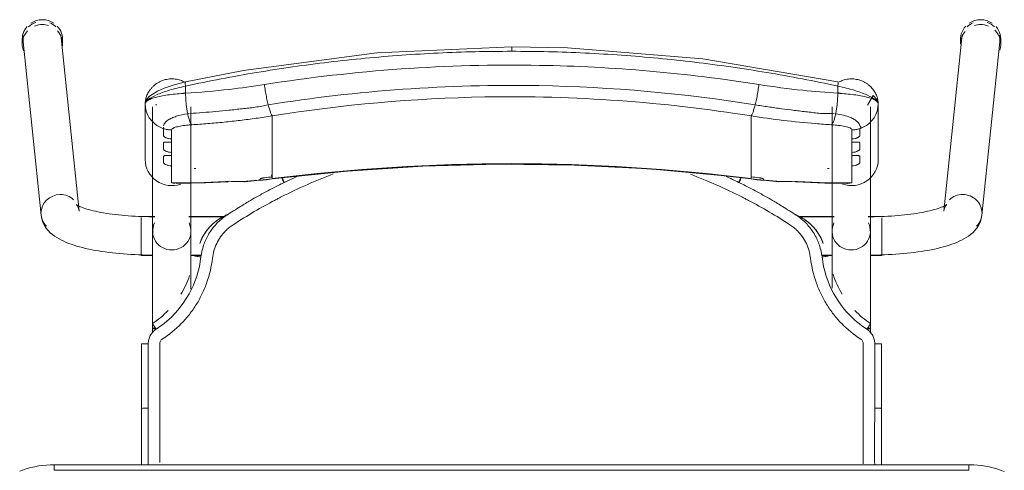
# Model space of a CAD drawing. Header units: metres. Extents: x 3 to 42.2, y -72.9 to -48.7.
# Tile 97 of 189: x 36.784 to 37.316, y -57.584 to -57.341. Entities that reach past the tile are written whole.
import ezdxf

# ---------------------------------------------------------------- set-up
doc = ezdxf.new("R2010")
doc.units = ezdxf.units.M
doc.layers.add('I-FURN', color=7, linetype='Continuous', lineweight=18)

# ---------------------------------------------------------------- blocks, each defined once
blk = doc.blocks.new('ConjuntoParaAlunoTamanho6 - CJA06_ConjuntoParaAlunoTamanho6-V30-1PAV')
at = {"layer": 'I-FURN', "color": 253, "true_color": 0xaaaaaa}
for p, q in [((-0.2643, 0.29456), (-0.2643, 0.29197)), ((-0.2638, 0.29312), (-0.25413, 0.19969)), ((-0.23354, 0.20182), (-0.24321, 0.29526)), ((-0.24254, 0.29197), (-0.24254, 0.29456)), ((0.24321, 0.29526), (0.23354, 0.20182)), ((0.24254, 0.29456), (0.24254, 0.29197)), ((0.25413, 0.19969), (0.2638, 0.29312)), ((0.2643, 0.29197), (0.2643, 0.29456)), ((-0.1979, 0.25969), (-0.1979, 0.22964)), ((-0.19734, 0.2558), (-0.19665, 0.25395)), ((-0.19385, 0.25812), (-0.19385, 0.19097)), ((-0.19207, 0.25896), (-0.19202, 0.25906)), ((-0.19202, 0.25906), (-0.19192, 0.25949)), ((-0.17315, 0.19097), (-0.17315, 0.25812)), ((0.17315, 0.25812), (0.17315, 0.19097)), ((0.19385, 0.19097), (0.19385, 0.25812)), ((0.19685, 0.25395), (0.19754, 0.2558)), ((0.1981, 0.22964), (0.1981, 0.25969)), ((-0.19665, 0.25395), (-0.1957, 0.25221)), ((-0.1957, 0.25221), (-0.19451, 0.25062)), ((-0.17493, 0.25435), (-0.17437, 0.25441)), ((-0.12923, 0.2438), (-0.12923, 0.25317)), ((0.12943, 0.2438), (0.12943, 0.25317)), ((0.17457, 0.25441), (0.17513, 0.25435)), ((0.19471, 0.25062), (0.1959, 0.25221)), ((0.1959, 0.25221), (0.19685, 0.25395)), ((-0.18366, 0.24073), (-0.18366, 0.23904)), ((-0.12923, 0.24214), (-0.12923, 0.2438)), ((-0.12923, 0.24214), (-0.12923, 0.23653)), ((0.12943, 0.24214), (0.12943, 0.2438)), ((0.12943, 0.24214), (0.12943, 0.23653)), ((0.18386, 0.23904), (0.18386, 0.24073)), ((-0.12923, 0.23653), (-0.12923, 0.23486)), ((-0.12923, 0.23486), (-0.12923, 0.22925)), ((0.12943, 0.23653), (0.12943, 0.23486)), ((0.12943, 0.23486), (0.12943, 0.22925)), ((-0.18366, 0.23345), (-0.18366, 0.23176)), ((-0.12923, 0.22925), (-0.12923, 0.22759)), ((0.12943, 0.22759), (0.12943, 0.22925)), ((0.18386, 0.23176), (0.18386, 0.23345)), ((-0.18366, 0.22617), (-0.18366, 0.21701)), ((-0.12923, 0.22759), (-0.12923, 0.22197)), ((0.12943, 0.22759), (0.12943, 0.22197)), ((0.18386, 0.21701), (0.18386, 0.22617)), ((-0.14414, 0.21757), (-0.12926, 0.21915)), ((-0.12923, 0.22197), (-0.12923, 0.22031)), ((-0.11598, 0.22048), (-0.1227, 0.21732)), ((0.12943, 0.22031), (0.12943, 0.22197)), ((0.12946, 0.21915), (0.14434, 0.21757)), ((-0.18366, 0.21701), (-0.1818, 0.21679)), ((0.17944, 0.21689), (0.18173, 0.21678)), ((-0.19271, 0.19894), (-0.2, 0.19894)), ((-0.2, 0.19844), (-0.2, 0.19411)), ((-0.19271, 0.19879), (-0.19385, 0.19879)), ((-0.19385, 0.19879), (-0.19385, 0.19845)), ((-0.19385, 0.19845), (-0.19385, 0.19764)), ((-0.15474, 0.19894), (-0.17429, 0.19894)), ((-0.15494, 0.19879), (-0.17429, 0.19879)), ((0.17429, 0.19894), (0.15474, 0.19894)), ((0.17429, 0.19879), (0.15494, 0.19879)), ((0.2, 0.19894), (0.19271, 0.19894)), ((0.19385, 0.19879), (0.19271, 0.19879)), ((0.19385, 0.19845), (0.19385, 0.19879)), ((0.19385, 0.19764), (0.19385, 0.19845)), ((0.2, 0.1938), (0.2, 0.19814)), ((-0.2, 0.19393), (-0.2, 0.18575)), ((-0.19385, 0.19367), (-0.19385, 0.19196)), ((0.19385, 0.19196), (0.19385, 0.19367)), ((0.2, 0.18573), (0.2, 0.19364)), ((-0.19385, 0.18688), (-0.19385, 0.18582)), ((0.19385, 0.18582), (0.19385, 0.18688)), ((-0.2, 0.18573), (-0.2, 0.17922)), ((-0.19385, 0.18371), (-0.19385, 0.18582)), ((0.19385, 0.18371), (0.19385, 0.18582)), ((0.2, 0.17794), (0.2, 0.1856)), ((-0.2, 0.17916), (-0.2, 0.17794)), ((-0.2, 0.17794), (-0.19377, 0.17794)), ((-0.19385, 0.17809), (-0.19385, 0.17951)), ((-0.17323, 0.17794), (-0.1676, 0.17794)), ((-0.17268, 0.17809), (-0.16757, 0.17809)), ((0.16757, 0.17809), (0.17268, 0.17809)), ((0.1676, 0.17794), (0.17323, 0.17794)), ((0.19377, 0.17794), (0.2, 0.17794)), ((0.19385, 0.17809), (0.19385, 0.17951)), ((-0.19385, 0.13857), (-0.19385, 0.13643)), ((0.19385, 0.13604), (0.19385, 0.13857)), ((-0.19983, 0.13021), (-0.19982, 0.0953)), ((0.19983, 0.13021), (0.19982, 0.0953)), ((-0.19982, 0.06488), (-0.19982, 0.0953)), ((-0.19982, 0.0953), (-0.19982, 0.09529)), ((-0.19623, 0.09556), (-0.19738, 0.09554)), ((0.19982, 0.06497), (0.19982, 0.0953)), ((0.247, 0.06497), (-0.247, 0.06497)), ((-0.247, 0.06497), (-0.247, 0.06197)), ((0.247, 0.06497), (-0.247, 0.06497)), ((0.247, 0.06497), (0.247, 0.06197))]:
    blk.add_line(p, q, dxfattribs=at)
at = {"layer": 'I-FURN', "color": 253, "true_color": 0xaaaaaa, "flags": 128}
for points in [[(0.0001, 0.2904), (-0.07267, 0.28721), (-0.14486, 0.2777), (-0.17603, 0.27161)], [(0.17623, 0.27161), (0.10331, 0.28398), (0.03018, 0.28985), (0.0001, 0.2904)], [(-0.17603, 0.27161), (-0.18218, 0.26997), (-0.18761, 0.26812), (-0.19131, 0.26652), (-0.19557, 0.2639), (-0.19708, 0.26226), (-0.19765, 0.26113), (-0.1979, 0.25971)], [(-0.17607, 0.26928), (-0.17607, 0.26831), (-0.17607, 0.26734), (-0.17607, 0.26637), (-0.17607, 0.2654)], [(0.17627, 0.2654), (0.17627, 0.26637), (0.17627, 0.26734), (0.17627, 0.26831), (0.17627, 0.26928)], [(0.1981, 0.25971), (0.19792, 0.26092), (0.19739, 0.26208), (0.1954, 0.2642), (0.19227, 0.25896)], [(-0.1979, 0.24468), (-0.1979, 0.2522), (-0.1979, 0.25971)], [(-0.1979, 0.25969), (-0.19776, 0.25773), (-0.19734, 0.2558)], [(-0.1979, 0.25969), (-0.1979, 0.25218), (-0.1979, 0.24467), (-0.1979, 0.23715), (-0.1979, 0.22964)], [(0.19754, 0.2558), (0.19796, 0.25773), (0.1981, 0.25969)], [(0.1981, 0.25971), (0.1981, 0.2522), (0.1981, 0.24468)], [(0.1981, 0.22964), (0.1981, 0.23715), (0.1981, 0.24467), (0.1981, 0.25218), (0.1981, 0.25969)], [(-0.19451, 0.25062), (-0.19311, 0.2492), (-0.19152, 0.24799)], [(0.19172, 0.24799), (0.19331, 0.2492), (0.19471, 0.25062)], [(-0.19152, 0.24799), (-0.18977, 0.24701), (-0.1879, 0.24628)], [(-0.1879, 0.24243), (-0.1879, 0.24339), (-0.1879, 0.24435), (-0.1879, 0.24532), (-0.1879, 0.24628)], [(-0.18366, 0.24561), (-0.18366, 0.24439), (-0.18366, 0.24317), (-0.18366, 0.24195), (-0.18366, 0.24073)], [(0.18386, 0.24073), (0.18386, 0.24195), (0.18386, 0.24317), (0.18386, 0.24439), (0.18386, 0.24561)], [(0.1881, 0.24628), (0.18997, 0.24701), (0.19172, 0.24799)], [(0.1881, 0.24628), (0.1881, 0.24532), (0.1881, 0.24435), (0.1881, 0.24339), (0.1881, 0.24243)], [(-0.1879, 0.23515), (-0.1879, 0.23603), (-0.1879, 0.23692), (-0.1879, 0.2378), (-0.1879, 0.23868)], [(-0.18366, 0.23904), (-0.18366, 0.23764), (-0.18366, 0.23624), (-0.18366, 0.23485), (-0.18366, 0.23345)], [(0.18386, 0.23345), (0.18386, 0.23485), (0.18386, 0.23624), (0.18386, 0.23764), (0.18386, 0.23904)], [(0.1881, 0.23868), (0.1881, 0.2378), (0.1881, 0.23692), (0.1881, 0.23603), (0.1881, 0.23515)], [(-0.1879, 0.22787), (-0.1879, 0.22876), (-0.1879, 0.22964), (-0.1879, 0.23052), (-0.1879, 0.23141)], [(-0.18366, 0.23176), (-0.18366, 0.23036), (-0.18366, 0.22897), (-0.18366, 0.22757), (-0.18366, 0.22617)], [(0.18386, 0.22617), (0.18386, 0.22757), (0.18386, 0.22897), (0.18386, 0.23036), (0.18386, 0.23176)], [(0.1881, 0.23141), (0.1881, 0.23052), (0.1881, 0.22964), (0.1881, 0.22876), (0.1881, 0.22787)], [(-0.12926, 0.21915), (-0.08865, 0.22342), (-0.0479, 0.2261), (-0.00707, 0.22717), (0.03376, 0.22666), (0.07455, 0.22454), (0.11521, 0.22083), (0.12946, 0.21915)], [(-0.1359, 0.2187), (-0.1359, 0.21878), (-0.1359, 0.21886), (-0.1359, 0.21893), (-0.1359, 0.21901)], [(-0.12923, 0.22031), (-0.12923, 0.22007), (-0.12923, 0.21984), (-0.12923, 0.21961), (-0.12923, 0.21937)], [(0.12943, 0.21937), (0.12943, 0.21961), (0.12943, 0.21984), (0.12943, 0.22007), (0.12943, 0.22031)], [(0.1361, 0.21901), (0.1361, 0.21893), (0.1361, 0.21886), (0.1361, 0.21878), (0.1361, 0.2187)], [(-0.18111, 0.21677), (-0.16533, 0.21701), (-0.15331, 0.21761)], [(0.15351, 0.21761), (0.16928, 0.2169), (0.18131, 0.21677)], [(0.18173, 0.21678), (0.18279, 0.21686), (0.18386, 0.21701)], [(-0.23354, 0.20182), (-0.23373, 0.20287), (-0.23403, 0.20376), (-0.23437, 0.20445), (-0.23469, 0.20492), (-0.23492, 0.20521), (-0.23505, 0.20534), (-0.23507, 0.20536)], [(-0.23507, 0.20536), (-0.23501, 0.20531), (-0.23482, 0.20518), (-0.23451, 0.20499), (-0.23408, 0.20476), (-0.23355, 0.20449), (-0.23291, 0.2042), (-0.23217, 0.20389), (-0.23133, 0.20358), (-0.23041, 0.20326), (-0.22941, 0.20294), (-0.22832, 0.20262), (-0.22717, 0.2023), (-0.22594, 0.20199), (-0.22464, 0.20169), (-0.22328, 0.2014), (-0.22186, 0.20112), (-0.22039, 0.20086), (-0.21886, 0.2006), (-0.21729, 0.20036), (-0.21567, 0.20014), (-0.214, 0.19993), (-0.2123, 0.19973), (-0.21057, 0.19956), (-0.2088, 0.1994), (-0.207, 0.19926), (-0.20518, 0.19913), (-0.20334, 0.19903), (-0.20148, 0.19894), (-0.19961, 0.19888), (-0.19772, 0.19883), (-0.19583, 0.1988), (-0.19394, 0.19879), (-0.19385, 0.19879)], [(0.23507, 0.20536), (0.23501, 0.20531), (0.23482, 0.20518), (0.23451, 0.20499), (0.23408, 0.20476), (0.23355, 0.20449), (0.23291, 0.2042), (0.23217, 0.20389), (0.23133, 0.20358), (0.23041, 0.20326), (0.22941, 0.20294), (0.22832, 0.20262), (0.22717, 0.2023), (0.22594, 0.20199), (0.22464, 0.20169), (0.22328, 0.2014), (0.22186, 0.20112), (0.22039, 0.20086), (0.21886, 0.2006), (0.21729, 0.20036), (0.21567, 0.20014), (0.214, 0.19993), (0.2123, 0.19973), (0.21057, 0.19956), (0.2088, 0.1994), (0.207, 0.19926), (0.20518, 0.19913), (0.20334, 0.19903), (0.20148, 0.19894), (0.19961, 0.19888), (0.19772, 0.19883), (0.19583, 0.1988), (0.19394, 0.19879), (0.19385, 0.19879)], [(0.23354, 0.20182), (0.23373, 0.20287), (0.23403, 0.20376), (0.23437, 0.20445), (0.23469, 0.20492), (0.23492, 0.20521), (0.23505, 0.20534), (0.23507, 0.20536)], [(-0.25413, 0.19969), (-0.25375, 0.19762), (-0.25311, 0.19572), (-0.25226, 0.19403), (-0.25129, 0.19256), (-0.25023, 0.19128), (-0.24913, 0.19017), (-0.24799, 0.18919), (-0.24683, 0.18832), (-0.24563, 0.18753), (-0.24441, 0.18681), (-0.24316, 0.18615), (-0.24188, 0.18553), (-0.24055, 0.18496), (-0.23919, 0.18441), (-0.23778, 0.1839), (-0.23633, 0.18341), (-0.23483, 0.18295), (-0.2333, 0.18251), (-0.23171, 0.1821), (-0.23008, 0.1817), (-0.22841, 0.18133), (-0.2267, 0.18098), (-0.22495, 0.18064), (-0.22315, 0.18033), (-0.22132, 0.18004), (-0.21946, 0.17976), (-0.21756, 0.17951), (-0.21562, 0.17928), (-0.21366, 0.17906), (-0.21168, 0.17887), (-0.20967, 0.1787), (-0.20763, 0.17855), (-0.20558, 0.17842), (-0.20352, 0.17831), (-0.20144, 0.17823), (-0.19935, 0.17816), (-0.19725, 0.17811), (-0.19515, 0.17809), (-0.19385, 0.17809)], [(0.25413, 0.19969), (0.25375, 0.19762), (0.25311, 0.19572), (0.25226, 0.19403), (0.25129, 0.19256), (0.25023, 0.19128), (0.24913, 0.19017), (0.24799, 0.18919), (0.24683, 0.18832), (0.24563, 0.18753), (0.24441, 0.18681), (0.24316, 0.18615), (0.24188, 0.18553), (0.24055, 0.18496), (0.23919, 0.18441), (0.23778, 0.1839), (0.23633, 0.18341), (0.23483, 0.18295), (0.2333, 0.18251), (0.23171, 0.1821), (0.23008, 0.1817), (0.22841, 0.18133), (0.2267, 0.18098), (0.22495, 0.18064), (0.22315, 0.18033), (0.22132, 0.18004), (0.21946, 0.17976), (0.21756, 0.17951), (0.21562, 0.17928), (0.21366, 0.17906), (0.21168, 0.17887), (0.20967, 0.1787), (0.20763, 0.17855), (0.20558, 0.17842), (0.20352, 0.17831), (0.20144, 0.17823), (0.19935, 0.17816), (0.19725, 0.17811), (0.19515, 0.17809), (0.19385, 0.17809)], [(-0.19385, 0.13857), (-0.19385, 0.14057), (-0.19385, 0.14257), (-0.19385, 0.14457), (-0.19385, 0.14656), (-0.19385, 0.14855), (-0.19385, 0.15053), (-0.19385, 0.15249), (-0.19385, 0.15444), (-0.19385, 0.15637), (-0.19385, 0.15827), (-0.19385, 0.16015), (-0.19385, 0.162), (-0.19385, 0.16382), (-0.19385, 0.1656), (-0.19385, 0.16735), (-0.19385, 0.16905), (-0.19385, 0.17071), (-0.19385, 0.17233), (-0.19385, 0.1739), (-0.19385, 0.17541), (-0.19385, 0.17687), (-0.19385, 0.17828), (-0.19385, 0.17963), (-0.19385, 0.18092), (-0.19385, 0.18215), (-0.19385, 0.18331), (-0.19385, 0.18441), (-0.19385, 0.18544), (-0.19385, 0.1864), (-0.19385, 0.18729), (-0.19385, 0.1881), (-0.19385, 0.18885), (-0.19385, 0.18951), (-0.19385, 0.19011), (-0.19385, 0.19062), (-0.19385, 0.19097)], [(-0.17315, 0.19097), (-0.17315, 0.19051), (-0.17315, 0.18998), (-0.17315, 0.18937), (-0.17315, 0.18869), (-0.17315, 0.18793), (-0.17315, 0.1871), (-0.17315, 0.18619), (-0.17315, 0.18522), (-0.17315, 0.18417), (-0.17315, 0.18306), (-0.17315, 0.18188), (-0.17315, 0.18064), (-0.17315, 0.17934), (-0.17315, 0.17798), (-0.17315, 0.17656), (-0.17315, 0.17508), (-0.17315, 0.17355), (-0.17315, 0.17198), (-0.17315, 0.17035), (-0.17315, 0.16868), (-0.17315, 0.16696), (-0.17315, 0.16521), (-0.17315, 0.16342), (-0.17315, 0.16159), (-0.17315, 0.15974)], [(0.17315, 0.16015), (0.17315, 0.162), (0.17315, 0.16382), (0.17315, 0.1656), (0.17315, 0.16735), (0.17315, 0.16905), (0.17315, 0.17071), (0.17315, 0.17233), (0.17315, 0.1739), (0.17315, 0.17541), (0.17315, 0.17687), (0.17315, 0.17828), (0.17315, 0.17963), (0.17315, 0.18092), (0.17315, 0.18215), (0.17315, 0.18331), (0.17315, 0.18441), (0.17315, 0.18544), (0.17315, 0.1864), (0.17315, 0.18729), (0.17315, 0.1881), (0.17315, 0.18885), (0.17315, 0.18951), (0.17315, 0.19011), (0.17315, 0.19062), (0.17315, 0.19097)], [(0.19385, 0.19097), (0.19385, 0.19051), (0.19385, 0.18998), (0.19385, 0.18937), (0.19385, 0.18869), (0.19385, 0.18793), (0.19385, 0.1871), (0.19385, 0.18619), (0.19385, 0.18522), (0.19385, 0.18417), (0.19385, 0.18306), (0.19385, 0.18188), (0.19385, 0.18064), (0.19385, 0.17934), (0.19385, 0.17798), (0.19385, 0.17656), (0.19385, 0.17508), (0.19385, 0.17355), (0.19385, 0.17198), (0.19385, 0.17035), (0.19385, 0.16868), (0.19385, 0.16696), (0.19385, 0.16521), (0.19385, 0.16342), (0.19385, 0.16159), (0.19385, 0.15974), (0.19385, 0.15785), (0.19385, 0.15594), (0.19385, 0.15401), (0.19385, 0.15206), (0.19385, 0.15009), (0.19385, 0.14811), (0.19385, 0.14612), (0.19385, 0.14413), (0.19385, 0.14213), (0.19385, 0.14013), (0.19385, 0.13857)], [(-0.16841, 0.18438), (-0.16841, 0.18437), (-0.16841, 0.18435), (-0.16841, 0.18434), (-0.16841, 0.18432)], [(0.16841, 0.18432), (0.16841, 0.18434), (0.16841, 0.18435), (0.16841, 0.18437), (0.16841, 0.18438)], [(-0.16774, 0.17706), (-0.16861, 0.17188), (-0.16997, 0.16679), (-0.17181, 0.16185), (-0.17415, 0.15713), (-0.17693, 0.15265), (-0.18013, 0.14846), (-0.18374, 0.14461), (-0.18771, 0.14113), (-0.19199, 0.13805)], [(-0.19623, 0.13025), (-0.19623, 0.12331), (-0.19623, 0.11637), (-0.19623, 0.10942), (-0.19623, 0.10249), (-0.19623, 0.09556)], [(0.19623, 0.13025), (0.19623, 0.12639), (0.19623, 0.12254), (0.19623, 0.11868), (0.19623, 0.11483), (0.19623, 0.11097), (0.19623, 0.10712), (0.19623, 0.10327), (0.19623, 0.09941), (0.19623, 0.09556)], [(-0.19738, 0.09554), (-0.19841, 0.0955), (-0.1992, 0.09544), (-0.19969, 0.09537), (-0.19982, 0.0953)], [(-0.247, 0.06497), (-0.24912, 0.06492), (-0.25124, 0.0648), (-0.25334, 0.06459), (-0.25544, 0.06429), (-0.25753, 0.06391), (-0.2596, 0.06345), (-0.26165, 0.0629), (-0.26367, 0.06228), (-0.26567, 0.06157)], [(0.2662, 0.06136), (0.26421, 0.06209), (0.2622, 0.06274), (0.26015, 0.06331), (0.25809, 0.06379), (0.25601, 0.0642), (0.25391, 0.06451), (0.25181, 0.06475), (0.24969, 0.0649), (0.24757, 0.06496), (0.247, 0.06497)], [(0.247, 0.06197), (0.1235, 0.06197), (0, 0.06197), (-0.1235, 0.06197), (-0.247, 0.06197)], [(-0.247, 0.06197), (-0.1235, 0.06197), (0, 0.06197), (0.1235, 0.06197), (0.247, 0.06197)]]:
    blk.add_lwpolyline(points, dxfattribs=at)
at = {"layer": 'I-FURN', "color": 253, "true_color": 0xaaaaaa}
for centre, major_axis, ratio, start_param, end_param in [((-0.25351, 0.29419), (0.01029, 0.00107), 0.967158, 1.815725, 2.256389), ((-0.25342, 0.29456), (0.01088, 0), 0.965926, 1.570796, 2.185058), ((-0.25342, 0.29456), (0.01088, 0), 0.965926, 0.959427, 1.570796), ((-0.25351, 0.29419), (0.01029, 0.00107), 0.967158, 0.685592, 1.060105), ((0.25351, 0.29419), (-0.01029, 0.00107), 0.967158, 5.223081, 5.597593), ((0.25342, 0.29456), (0.01088, 0), 0.965926, 1.570796, 2.182166), ((0.25342, 0.29456), (-0.01088, 0), 0.965926, 4.098128, 4.712389), ((0.25351, 0.29419), (-0.01029, 0.00107), 0.967158, 4.026797, 4.46746), ((-0.25342, 0.29197), (0.01088, 0), 0.965926, 2.404268, 3.496453), ((-0.25342, 0.29456), (0.01088, 0), 0.965926, 2.438822, 3.243525), ((-0.25342, 0.29197), (0.01088, 0), 0.965926, 1.570796, 1.965237), ((-0.25342, 0.29197), (0.01088, 0), 0.965926, 1.257624, 1.559899), ((-0.25342, 0.29456), (0.01088, 0), 0.965926, 6.170166, 7.020457), ((-0.25342, 0.29197), (0.01088, 0), 0.965926, 6.182855, 7.015454), ((0.25342, 0.29456), (0.01088, 0), 0.965926, 2.404321, 3.312013), ((0.25342, 0.29197), (0.01088, 0), 0.965926, 2.446266, 3.141593), ((0.25342, 0.29197), (0.01088, 0), 0.965926, 1.581694, 1.883969), ((0.25342, 0.29197), (0.01088, 0), 0.965926, 1.176355, 1.570796), ((0.25342, 0.29197), (0.01088, 0), 0.965926, 5.959867, 7.062609), ((0.25342, 0.29456), (0.01088, 0), 0.965926, 6.052088, 6.985956), ((-0.25351, 0.29419), (0.01029, 0.00107), 0.967158, 2.780211, 3.141593), ((-0.25351, 0.29419), (0.01029, 0.00107), 0.967158, 6.18338, 6.464028), ((0.25351, 0.29419), (-0.01029, 0.00107), 0.967158, 6.102343, 6.382991), ((0.25351, 0.29419), (-0.01029, 0.00107), 0.967158, 3.141593, 3.502975), ((-0.1835, 0.22964), (-0.0144, 0), 0.978148, 0, 1.909658), ((0.0001, -0.77159), (1.0211, 0), 0.978148, 1.443771, 1.697822), ((0.0001, -0.77117), (1.0209, 0), 0.978148, 1.443771, 1.697822), ((0.1837, 0.22964), (0.0144, 0), 0.978148, 4.362105, 6.283185), ((-0.17927, 0.60128), (0.385, 0), 0.978148, 4.732926, 4.735013), ((0.17947, 0.60128), (0.385, 0), 0.978148, 4.689765, 4.691852), ((-0.17927, 0.60263), (0.395, 0), 0.978148, 4.801491, 4.822541), ((-0.17927, 0.60356), (0.395, 0), 0.978148, 4.828782, 4.839414), ((-0.17927, 0.60221), (0.3948, 0), 0.978148, 4.828842, 4.839414), ((-0.1305, 0.22908), (-0.00124, 0.00992), 0.026339, 2.463316, 2.789234), ((0.17947, 0.60356), (0.395, 0), 0.978148, 4.585364, 4.595996), ((0.17947, 0.60221), (0.3948, 0), 0.978148, 4.585364, 4.595936), ((0.17947, 0.60263), (0.395, 0), 0.978148, 4.602237, 4.623287), ((-0.17927, 0.60336), (0.395, 0), 0.978148, 4.701279, 4.780293), ((-0.14501, 0.22754), (-0.00087, 0.00996), 0.018501, 2.957526, 3.350225), ((0.14521, 0.22754), (0.00087, 0.00996), 0.018501, 2.93296, 3.325659), ((0.17947, 0.60336), (0.395, 0), 0.978148, 4.644485, 4.723499), ((-0.24383, 0.20075), (0.01029, 0.00107), 0.967158, 1.470991, 3.041787), ((-0.24383, 0.20075), (0.01029, 0.00107), 0.967158, 0.685592, 1.470991), ((0.24383, 0.20075), (-0.01029, 0.00107), 0.967158, 4.812195, 5.597593), ((0.24383, 0.20075), (-0.01029, 0.00107), 0.967158, 3.241398, 4.812195), ((-0.24383, 0.20075), (0.01029, 0.00107), 0.967158, 3.041787, 3.827185), ((0.24383, 0.20075), (-0.01029, 0.00107), 0.967158, 2.456, 3.241398), ((-0.1835, 0.19097), (0.01035, 0), 0.978148, 2.686587, 4.712389), ((-0.1835, 0.19097), (0.01035, 0), 0.978148, 4.712389, 6.738191), ((0.1835, 0.19097), (0.01035, 0), 0.978148, 2.686587, 4.712389), ((0.1835, 0.19097), (0.01035, 0), 0.978148, 4.712389, 6.738191), ((-0.1835, 0.13857), (0.01035, 0), 0.069756, 2.648425, 3.665191), ((0.1835, 0.13857), (0.01035, 0), 0.069756, 5.759587, 6.776353)]:
    blk.add_ellipse(centre, major_axis=major_axis, ratio=ratio, start_param=start_param, end_param=end_param, dxfattribs=at)
for points in [[(-0.01972, 0.28779), (-0.02633, 0.28763), (-0.03293, 0.2874), (-0.03953, 0.28708)], [(0.0001, 0.28802), (-0.00651, 0.28802), (-0.01312, 0.28795), (-0.01972, 0.28779)], [(0.0001, 0.29036), (0.0001, 0.29029), (0.0001, 0.29001), (0.0001, 0.28916), (0.0001, 0.28841), (0.0001, 0.28802)], [(0.01992, 0.28779), (0.01332, 0.28795), (0.00671, 0.28802), (0.0001, 0.28802)], [(0.03973, 0.28708), (0.03313, 0.2874), (0.02653, 0.28763), (0.01992, 0.28779)], [(-0.09864, 0.28217), (-0.10517, 0.28139), (-0.11169, 0.28054), (-0.11819, 0.27961)], [(-0.07901, 0.28427), (-0.08557, 0.28365), (-0.09211, 0.28295), (-0.09864, 0.28217)], [(-0.05929, 0.28591), (-0.06588, 0.28544), (-0.07245, 0.28489), (-0.07901, 0.28427)], [(-0.03953, 0.28708), (-0.04612, 0.28677), (-0.05271, 0.28638), (-0.05929, 0.28591)], [(0.0595, 0.28591), (0.05292, 0.28638), (0.04633, 0.28677), (0.03973, 0.28708)], [(0.07921, 0.28427), (0.07265, 0.28489), (0.06608, 0.28544), (0.0595, 0.28591)], [(0.09885, 0.28217), (0.09232, 0.28294), (0.08577, 0.28365), (0.07921, 0.28427)], [(0.11839, 0.27961), (0.11189, 0.28054), (0.10538, 0.28139), (0.09885, 0.28217)], [(-0.13762, 0.27661), (-0.14407, 0.27553), (-0.15051, 0.27438), (-0.15692, 0.27316)], [(-0.11819, 0.27961), (-0.12468, 0.27869), (-0.13116, 0.27768), (-0.13762, 0.27661)], [(0.13782, 0.27661), (0.13136, 0.27768), (0.12489, 0.27868), (0.11839, 0.27961)], [(0.15712, 0.27316), (0.15071, 0.27438), (0.14427, 0.27553), (0.13782, 0.27661)], [(-0.15692, 0.27316), (-0.16332, 0.27194), (-0.16971, 0.27065), (-0.17607, 0.26928)], [(0.17627, 0.26928), (0.16991, 0.27065), (0.16353, 0.27194), (0.15712, 0.27316)], [(0.17627, 0.26928), (0.17633, 0.26966), (0.17642, 0.27037), (0.17644, 0.2712), (0.17636, 0.27149), (0.1763, 0.27156)], [(-0.1917, 0.26452), (-0.19074, 0.26494), (-0.18865, 0.26578), (-0.18491, 0.26704), (-0.18064, 0.26823), (-0.1776, 0.26895), (-0.17607, 0.26928)], [(-0.13346, 0.2701), (-0.13339, 0.26956), (-0.13324, 0.26848), (-0.133, 0.26684), (-0.13272, 0.2652), (-0.13242, 0.26359), (-0.13211, 0.26203), (-0.13178, 0.26053), (-0.13155, 0.25959), (-0.13144, 0.25914)], [(0.13164, 0.25914), (0.13175, 0.25959), (0.13198, 0.26053), (0.13231, 0.26203), (0.13262, 0.26359), (0.13292, 0.2652), (0.1332, 0.26684), (0.13344, 0.26848), (0.13359, 0.26956), (0.13366, 0.2701)], [(-0.17607, 0.2654), (-0.17914, 0.26523), (-0.18504, 0.2647), (-0.19219, 0.26337), (-0.19682, 0.26165), (-0.1979, 0.26035), (-0.1979, 0.25969)], [(-0.17609, 0.26577), (-0.17669, 0.26561), (-0.17729, 0.26545), (-0.17789, 0.26529)], [(-0.17607, 0.2654), (-0.17606, 0.26498), (-0.17604, 0.26413), (-0.17598, 0.26285), (-0.1759, 0.26156), (-0.17579, 0.26028), (-0.17566, 0.25902), (-0.17551, 0.25778), (-0.17533, 0.25659), (-0.17514, 0.25544), (-0.175, 0.25471), (-0.17493, 0.25435)], [(0.17513, 0.25435), (0.1752, 0.25471), (0.17534, 0.25544), (0.17553, 0.25659), (0.17571, 0.25778), (0.17586, 0.25902), (0.17599, 0.26028), (0.1761, 0.26156), (0.17618, 0.26285), (0.17624, 0.26413), (0.17626, 0.26498), (0.17627, 0.2654)], [(0.1981, 0.25969), (0.1981, 0.26035), (0.19703, 0.26165), (0.19239, 0.26338), (0.18523, 0.2647), (0.17934, 0.26523), (0.17627, 0.2654)], [(0.17811, 0.26528), (0.17751, 0.26545), (0.1769, 0.26561), (0.17629, 0.26577)], [(-0.12923, 0.25317), (-0.12932, 0.25327), (-0.1295, 0.25353), (-0.1298, 0.25409), (-0.13011, 0.25481), (-0.13044, 0.25568), (-0.13077, 0.2567), (-0.1311, 0.25786), (-0.13133, 0.2587), (-0.13144, 0.25914)], [(0.12943, 0.25317), (0.12952, 0.25327), (0.1297, 0.25353), (0.13, 0.25409), (0.13031, 0.25481), (0.13064, 0.25568), (0.13097, 0.2567), (0.1313, 0.25786), (0.13153, 0.2587), (0.13164, 0.25914)], [(-0.17493, 0.25435), (-0.17484, 0.25392), (-0.17465, 0.25308), (-0.17435, 0.25195), (-0.17403, 0.25093), (-0.17369, 0.25006), (-0.17335, 0.24934), (-0.173, 0.24877), (-0.17277, 0.2485), (-0.17265, 0.2484)], [(-0.15095, 0.25026), (-0.1524, 0.2501), (-0.15385, 0.24995), (-0.1553, 0.2498)], [(-0.14661, 0.25076), (-0.14806, 0.25058), (-0.14951, 0.25042), (-0.15095, 0.25026)], [(-0.14226, 0.2513), (-0.14371, 0.25111), (-0.14516, 0.25093), (-0.14661, 0.25076)], [(0.17285, 0.2484), (0.17297, 0.2485), (0.1732, 0.24877), (0.17355, 0.24934), (0.17389, 0.25006), (0.17423, 0.25093), (0.17455, 0.25195), (0.17485, 0.25308), (0.17504, 0.25392), (0.17513, 0.25435)], [(-0.1879, 0.24628), (-0.18756, 0.24617), (-0.18687, 0.24599), (-0.18581, 0.24578), (-0.18474, 0.24565), (-0.18402, 0.24561), (-0.18366, 0.24561)], [(-0.16398, 0.24902), (-0.16687, 0.24878), (-0.16977, 0.24858), (-0.17265, 0.2484)], [(-0.15964, 0.24939), (-0.16109, 0.24926), (-0.16254, 0.24913), (-0.16398, 0.24902)], [(-0.1553, 0.2498), (-0.15675, 0.24966), (-0.15819, 0.24952), (-0.15964, 0.24939)], [(0.18386, 0.24561), (0.18422, 0.24561), (0.18494, 0.24565), (0.18601, 0.24578), (0.18707, 0.24599), (0.18776, 0.24617), (0.1881, 0.24628)], [(-0.1359, 0.21901), (-0.1359, 0.21905), (-0.13586, 0.21912), (-0.13573, 0.21923), (-0.13549, 0.21935), (-0.13518, 0.21946), (-0.13479, 0.21957), (-0.13436, 0.21967), (-0.1339, 0.21974), (-0.13357, 0.21979), (-0.1334, 0.21981)], [(-0.13585, 0.2186), (-0.13587, 0.21862), (-0.13589, 0.21865), (-0.1359, 0.21868), (-0.1359, 0.2187)], [(-0.09625, 0.22184), (-0.10584, 0.21825), (-0.1152, 0.21414), (-0.12434, 0.2095)], [(-0.12335, 0.21813), (-0.12356, 0.21856), (-0.12377, 0.21898), (-0.12395, 0.21936)], [(-0.12289, 0.21723), (-0.12304, 0.21753), (-0.12319, 0.21783), (-0.12334, 0.21813)], [(0.12434, 0.2095), (0.11529, 0.21408), (0.10607, 0.21814), (0.09666, 0.22168)], [(0.11594, 0.2205), (0.11821, 0.21947), (0.12046, 0.21841), (0.1227, 0.21732)], [(0.1227, 0.21732), (0.12291, 0.21776), (0.12336, 0.21866), (0.12377, 0.21945), (0.12395, 0.2198)], [(0.12334, 0.21813), (0.12319, 0.21783), (0.12304, 0.21753), (0.12289, 0.21723)], [(0.12395, 0.21936), (0.12377, 0.21898), (0.12356, 0.21856), (0.12335, 0.21813)], [(0.1336, 0.21981), (0.13377, 0.21979), (0.1341, 0.21974), (0.13456, 0.21967), (0.13499, 0.21957), (0.13538, 0.21946), (0.13569, 0.21935), (0.13593, 0.21923), (0.13606, 0.21912), (0.1361, 0.21905), (0.1361, 0.21901)], [(0.1361, 0.2187), (0.1361, 0.21868), (0.13609, 0.21865), (0.13607, 0.21862), (0.13605, 0.2186)], [(-0.15397, 0.21772), (-0.15349, 0.21752), (-0.153, 0.21758), (-0.15247, 0.21788)], [(-0.15247, 0.21788), (-0.15113, 0.21782), (-0.1484, 0.21775), (-0.14556, 0.21776), (-0.14412, 0.21779)], [(-0.12436, 0.21651), (-0.12717, 0.21512), (-0.13276, 0.21224), (-0.13826, 0.20916), (-0.14098, 0.20758)], [(-0.1227, 0.21732), (-0.12297, 0.21719), (-0.12353, 0.21692), (-0.12408, 0.21665), (-0.12436, 0.21651)], [(0.12436, 0.21651), (0.12408, 0.21665), (0.12353, 0.21692), (0.12297, 0.21719), (0.1227, 0.21732)], [(0.14098, 0.20758), (0.13826, 0.20916), (0.13276, 0.21224), (0.12717, 0.21512), (0.12436, 0.21651)], [(0.14432, 0.21779), (0.14576, 0.21776), (0.1486, 0.21775), (0.15133, 0.21782), (0.15267, 0.21788)], [(0.15267, 0.21788), (0.1532, 0.21758), (0.15369, 0.21752), (0.15417, 0.21772)], [(-0.12798, 0.20762), (-0.13157, 0.20574), (-0.13889, 0.20168), (-0.14651, 0.19698), (-0.1504, 0.19445)], [(-0.14098, 0.20758), (-0.14188, 0.20704), (-0.14368, 0.20597), (-0.14546, 0.20487), (-0.14635, 0.20432)], [(-0.12434, 0.2095), (-0.12494, 0.2092), (-0.12615, 0.20858), (-0.12737, 0.20794), (-0.12798, 0.20762)], [(0.12798, 0.20762), (0.12738, 0.20794), (0.12617, 0.20857), (0.12495, 0.20919), (0.12434, 0.2095)], [(0.1504, 0.19445), (0.14673, 0.19684), (0.13935, 0.20142), (0.13181, 0.20561), (0.12798, 0.20762)], [(0.14635, 0.20432), (0.14546, 0.20487), (0.14368, 0.20597), (0.14188, 0.20704), (0.14098, 0.20758)], [(-0.14638, 0.20431), (-0.14762, 0.20355), (-0.1501, 0.202), (-0.15256, 0.20043), (-0.15378, 0.19963)], [(0.15378, 0.19963), (0.15256, 0.20043), (0.1501, 0.202), (0.14762, 0.20355), (0.14638, 0.20431)], [(-0.16501, 0.19076), (-0.16447, 0.19151), (-0.16331, 0.19295), (-0.16135, 0.19493), (-0.15919, 0.19669), (-0.15764, 0.19771), (-0.15683, 0.19818)], [(-0.15378, 0.19963), (-0.1555, 0.19851), (-0.15869, 0.19594), (-0.16134, 0.1928), (-0.1625, 0.1911)], [(-0.1568, 0.1982), (-0.15576, 0.1988), (-0.15475, 0.1993), (-0.15376, 0.19971)], [(0.15863, 0.1971), (0.15703, 0.19822), (0.15531, 0.19916), (0.1535, 0.1999)], [(0.15374, 0.19972), (0.15472, 0.19931), (0.15575, 0.19881), (0.1568, 0.1982)], [(0.1625, 0.1911), (0.16134, 0.1928), (0.15869, 0.19594), (0.1555, 0.19851), (0.15378, 0.19963)], [(-0.1504, 0.19445), (-0.15113, 0.19396), (-0.15256, 0.19293), (-0.15386, 0.19174), (-0.15448, 0.19112)], [(0.15448, 0.19112), (0.15386, 0.19174), (0.15256, 0.19292), (0.15114, 0.19396), (0.1504, 0.19445)], [(-0.16371, 0.18924), (-0.16479, 0.18738), (-0.16656, 0.18343), (-0.1675, 0.1792), (-0.16774, 0.17706)], [(-0.1625, 0.1911), (-0.16271, 0.1908), (-0.16313, 0.19018), (-0.16352, 0.18955), (-0.16371, 0.18924)], [(-0.15448, 0.19112), (-0.15645, 0.18912), (-0.15969, 0.18452), (-0.16124, 0.17915), (-0.16156, 0.17636)], [(0.16156, 0.17636), (0.16124, 0.17915), (0.15968, 0.18454), (0.15645, 0.18912), (0.15448, 0.19112)], [(0.16371, 0.18924), (0.16352, 0.18955), (0.16313, 0.19018), (0.16271, 0.1908), (0.1625, 0.1911)], [(0.16774, 0.17706), (0.1675, 0.1792), (0.16656, 0.18343), (0.16479, 0.18738), (0.16371, 0.18924)], [(0.16501, 0.19076), (0.16537, 0.19026), (0.16604, 0.18925), (0.16695, 0.18767), (0.16775, 0.18603), (0.1682, 0.1849), (0.16841, 0.18432)], [(-0.16774, 0.17706), (-0.16823, 0.17712), (-0.16921, 0.17725), (-0.17046, 0.17746), (-0.17128, 0.17766), (-0.17147, 0.17776), (-0.17146, 0.1778)], [(0.17146, 0.1778), (0.17147, 0.17776), (0.17128, 0.17766), (0.17046, 0.17746), (0.16921, 0.17725), (0.16823, 0.17712), (0.16774, 0.17706)], [(-0.17391, 0.16699), (-0.17512, 0.16348), (-0.17671, 0.16011), (-0.17864, 0.15696)], [(0.1786, 0.15703), (0.17655, 0.16038), (0.1749, 0.16397), (0.17368, 0.1677)], [(-0.1854, 0.14823), (-0.18797, 0.14558), (-0.19084, 0.14321), (-0.19391, 0.14119)], [(0.19391, 0.14119), (0.19084, 0.14321), (0.18795, 0.1456), (0.18537, 0.14827)], [(-0.19391, 0.14119), (-0.19393, 0.14119), (-0.19385, 0.14103), (-0.19344, 0.14033), (-0.19278, 0.13928), (-0.19225, 0.13846), (-0.19199, 0.13805)], [(0.19199, 0.13805), (0.19225, 0.13846), (0.19278, 0.13928), (0.19344, 0.14033), (0.19385, 0.14103), (0.19393, 0.14119), (0.19391, 0.14119)], [(-0.19199, 0.13805), (-0.19265, 0.13762), (-0.19383, 0.13663), (-0.19519, 0.13473), (-0.19604, 0.13255), (-0.19622, 0.13104), (-0.19623, 0.13025)], [(0.19623, 0.13025), (0.19622, 0.13104), (0.19604, 0.13255), (0.19519, 0.13473), (0.19383, 0.13663), (0.19265, 0.13762), (0.19199, 0.13805)], [(-0.19623, 0.13025), (-0.19672, 0.13025), (-0.1977, 0.13025), (-0.19891, 0.13024), (-0.19969, 0.13022), (-0.19984, 0.13021), (-0.19982, 0.1302)], [(-0.19982, 0.12147), (-0.19982, 0.12438), (-0.19982, 0.12729), (-0.19982, 0.1302)], [(-0.19982, 0.1302), (-0.19982, 0.12438), (-0.19982, 0.11273), (-0.19982, 0.1011), (-0.19982, 0.09529)], [(-0.18863, 0.13277), (-0.18884, 0.13263), (-0.18922, 0.13231), (-0.18966, 0.1317), (-0.18994, 0.13099), (-0.19, 0.1305), (-0.19, 0.13025)], [(0.19, 0.13025), (0.19, 0.1305), (0.18994, 0.13099), (0.18966, 0.1317), (0.18922, 0.13231), (0.18884, 0.13263), (0.18863, 0.13277)], [(0.19, 0.09555), (0.19, 0.09868), (0.19, 0.10482), (0.19, 0.11314), (0.19, 0.12173), (0.19, 0.1274), (0.19, 0.13025)], [(0.19982, 0.1302), (0.19984, 0.13021), (0.19969, 0.13022), (0.19891, 0.13024), (0.1977, 0.13025), (0.19672, 0.13025), (0.19623, 0.13025)], [(0.19982, 0.1302), (0.19982, 0.12729), (0.19982, 0.12438), (0.19982, 0.12147)], [(0.19982, 0.09529), (0.19982, 0.1011), (0.19982, 0.11273), (0.19982, 0.12438), (0.19982, 0.1302)], [(-0.19982, 0.09528), (-0.19982, 0.1011), (-0.19982, 0.10691), (-0.19982, 0.11273)], [(0.19982, 0.11273), (0.19982, 0.10691), (0.19982, 0.1011), (0.19982, 0.09528)], [(-0.19982, 0.09529), (-0.19982, 0.08515), (-0.19982, 0.07502), (-0.19982, 0.06488)], [(0.19623, 0.09556), (0.19662, 0.09556), (0.19701, 0.09556), (0.19738, 0.09555)], [(0.19738, 0.09555), (0.19775, 0.09554), (0.1981, 0.09553), (0.19841, 0.09551)], [(0.19982, 0.0953), (0.19982, 0.0953), (0.19982, 0.09529), (0.19982, 0.09529)], [(0.19982, 0.06497), (0.19982, 0.07507), (0.19982, 0.08518), (0.19982, 0.09529)], [(-0.19982, 0.06488), (-0.19982, 0.06837), (-0.19982, 0.07185), (-0.19982, 0.07534)], [(0.19982, 0.07534), (0.19982, 0.07188), (0.19982, 0.06842), (0.19982, 0.06497)]]:
    blk.add_open_spline(points, degree=3, dxfattribs=at)
for points, knots in [([(-0.13346, 0.2701), (-0.0847, 0.2778), (0.00519, 0.28415), (0.09466, 0.27626), (0.13366, 0.2701)], [-1, -1, -1, -1, -0.444444, 0, 0, 0, 0]), ([(-0.1979, 0.25971), (-0.1979, 0.26019), (-0.19783, 0.26127), (-0.19747, 0.26287), (-0.19695, 0.2643), (-0.19642, 0.26543), (-0.19585, 0.26637), (-0.19534, 0.26711), (-0.19492, 0.26766), (-0.19447, 0.26819), (-0.19382, 0.2689), (-0.19291, 0.26975), (-0.1919, 0.27053), (-0.19105, 0.27107), (-0.1904, 0.27144), (-0.18973, 0.27177), (-0.18883, 0.27217), (-0.18719, 0.27275), (-0.18474, 0.2732), (-0.18174, 0.27315), (-0.17906, 0.27255), (-0.17745, 0.27187), (-0.17679, 0.27153)], [0, 0, 0, 0, 0.0625, 0.125, 0.15625, 0.1875, 0.21875, 0.234375, 0.25, 0.265625, 0.28125, 0.3125, 0.34375, 0.359375, 0.375, 0.390625, 0.40625, 0.4375, 0.5, 0.5625, 0.625, 0.6721865, 0.6721865, 0.6721865, 0.6721865]), ([(-0.1761, 0.27156), (-0.17616, 0.27149), (-0.17627, 0.27106), (-0.17619, 0.27003), (-0.17607, 0.26928)], [0.625, 0.625, 0.625, 0.625, 0.75, 1, 1, 1, 1]), ([(0.17699, 0.27153), (0.17765, 0.27187), (0.17927, 0.27255), (0.18196, 0.27315), (0.18496, 0.2732), (0.18741, 0.27274), (0.18905, 0.27216), (0.18996, 0.27176), (0.19062, 0.27143), (0.19127, 0.27106), (0.19212, 0.27051), (0.19313, 0.26973), (0.19423, 0.2687), (0.19516, 0.26763), (0.19594, 0.26656), (0.1966, 0.26547), (0.19712, 0.26439), (0.19752, 0.26334), (0.1978, 0.26234), (0.19804, 0.26108), (0.1981, 0.26023), (0.1981, 0.25971)], [0.3275759, 0.3275759, 0.3275759, 0.3275759, 0.375, 0.4375, 0.5, 0.5625, 0.59375, 0.609375, 0.625, 0.640625, 0.65625, 0.6875, 0.71875, 0.75, 0.78125, 0.8125, 0.84375, 0.875, 0.90625, 0.9375, 1, 1, 1, 1]), ([(-0.17607, 0.2654), (-0.1682, 0.2659), (-0.154, 0.26716), (-0.13977, 0.2691), (-0.13346, 0.2701)], [-1, -1, -1, -1, -0.444444, 0, 0, 0, 0]), ([(-0.13144, 0.25914), (-0.08343, 0.26683), (0.00512, 0.27318), (0.09323, 0.26529), (0.13164, 0.25914)], [-1, -1, -1, -1, -0.444444, 0, 0, 0, 0]), ([(0.13366, 0.2701), (0.14155, 0.26885), (0.15578, 0.26699), (0.16997, 0.2658), (0.17627, 0.2654)], [-1, -1, -1, -1, -0.444444, 0, 0, 0, 0]), ([(0.17627, 0.26928), (0.1778, 0.26895), (0.18084, 0.26823), (0.1851, 0.26704), (0.18885, 0.26578), (0.19302, 0.26411), (0.19708, 0.26187), (0.1981, 0.26034), (0.1981, 0.25971)], [0, 0, 0, 0, 0.125, 0.25, 0.375, 0.5, 0.75, 1, 1, 1, 1]), ([(-0.1979, 0.25971), (-0.1979, 0.26034), (-0.19693, 0.26179), (-0.19394, 0.26349), (-0.19225, 0.26427)], [0, 0, 0, 0, 0.25, 0.475942, 0.475942, 0.475942, 0.475942]), ([(-0.1965, 0.2622), (-0.19671, 0.26207), (-0.1971, 0.26176), (-0.19769, 0.26096), (-0.1979, 0.26021), (-0.1979, 0.25971)], [0.75, 0.75, 0.75, 0.75, 0.8125, 0.875, 1, 1, 1, 1]), ([(-0.19421, 0.2626), (-0.1945, 0.26266), (-0.19502, 0.2627), (-0.19554, 0.2626), (-0.19576, 0.26254)], [0.5473049, 0.5473049, 0.5473049, 0.5473049, 0.625, 0.6812684, 0.6812684, 0.6812684, 0.6812684]), ([(0.12943, 0.25317), (0.08224, 0.26075), (-0.00484, 0.26702), (-0.09148, 0.25924), (-0.12923, 0.25317)], [-1, -1, -1, -1, -0.444444, 0, 0, 0, 0]), ([(0.19589, 0.26257), (0.19565, 0.26263), (0.19517, 0.26271), (0.1947, 0.26267), (0.19448, 0.26263)], [0.3140409, 0.3140409, 0.3140409, 0.3140409, 0.375, 0.4333514, 0.4333514, 0.4333514, 0.4333514]), ([(0.1981, 0.25971), (0.1981, 0.26024), (0.19787, 0.26101), (0.19723, 0.26183), (0.19682, 0.26214), (0.1966, 0.26226)], [0, 0, 0, 0, 0.125, 0.1875, 0.25, 0.25, 0.25, 0.25]), ([(-0.17381, 0.25447), (-0.17147, 0.25462), (-0.16677, 0.25497), (-0.1597, 0.25557), (-0.1538, 0.25614), (-0.14908, 0.25663), (-0.14554, 0.25703), (-0.14198, 0.25739), (-0.13843, 0.25782), (-0.13492, 0.25842), (-0.13259, 0.25889), (-0.13144, 0.25914)], [0, 0, 0, 0, 0.166667, 0.333333, 0.5, 0.583333, 0.666667, 0.75, 0.833333, 0.916667, 1, 1, 1, 1]), ([(0.13164, 0.25914), (0.13399, 0.25877), (0.13871, 0.25805), (0.14577, 0.25706), (0.15166, 0.25629), (0.15577, 0.2558), (0.15812, 0.25552), (0.15988, 0.25532), (0.16163, 0.25511), (0.16339, 0.25489), (0.16514, 0.25469), (0.16691, 0.25455), (0.16868, 0.25447), (0.17104, 0.2544), (0.17282, 0.25442), (0.17401, 0.25447)], [0, 0, 0, 0, 0.166667, 0.333333, 0.5, 0.583333, 0.625, 0.666667, 0.708333, 0.75, 0.791667, 0.833333, 0.875, 0.916667, 1, 1, 1, 1]), ([(-0.1879, 0.24778), (-0.18791, 0.24829), (-0.1875, 0.24933), (-0.18588, 0.25077), (-0.184, 0.25182), (-0.1824, 0.2525), (-0.17978, 0.25344), (-0.17715, 0.25404), (-0.17493, 0.25435)], [0, 0, 0, 0, 0.2, 0.4, 0.55, 0.625, 0.7, 1, 1, 1, 1]), ([(-0.12923, 0.25317), (-0.13213, 0.25271), (-0.13647, 0.25207), (-0.14082, 0.25148), (-0.14226, 0.2513)], [-1, -1, -1, -1, -0.8, -0.7, -0.7, -0.7, -0.7]), ([(0.12943, 0.25317), (0.13522, 0.25225), (0.14681, 0.25064), (0.16129, 0.24919), (0.16997, 0.24858), (0.17285, 0.2484)], [0, 0, 0, 0, 0.4, 0.8, 1, 1, 1, 1]), ([(0.17513, 0.25435), (0.17661, 0.25414), (0.17948, 0.25358), (0.18284, 0.25246), (0.1849, 0.25145), (0.18608, 0.25069), (0.18754, 0.24953), (0.18812, 0.24854), (0.1881, 0.24778)], [0, 0, 0, 0, 0.2, 0.4, 0.55, 0.625, 0.7, 1, 1, 1, 1]), ([(-0.1879, 0.24628), (-0.1879, 0.24644), (-0.1879, 0.2467), (-0.1879, 0.247), (-0.1879, 0.2471)], [0, 0, 0, 0, 0.4, 0.6, 0.6, 0.6, 0.6]), ([(-0.17265, 0.2484), (-0.17333, 0.24836), (-0.17532, 0.24821), (-0.17777, 0.24791), (-0.17985, 0.24753), (-0.18163, 0.2471), (-0.18322, 0.24646), (-0.18366, 0.2459), (-0.18366, 0.24561)], [-1, -1, -1, -1, -0.888889, -0.666667, -0.555556, -0.444444, -0.222222, 0, 0, 0, 0]), ([(0.17285, 0.2484), (0.17555, 0.24823), (0.17966, 0.24775), (0.18317, 0.24668), (0.18386, 0.24597), (0.18386, 0.24561)], [0, 0, 0, 0, 0.444444, 0.722222, 1, 1, 1, 1]), ([(0.18823, 0.24771), (0.18829, 0.24767), (0.18839, 0.2476), (0.18849, 0.24751), (0.18856, 0.24744), (0.1886, 0.24738), (0.18864, 0.24733), (0.1887, 0.24726), (0.18876, 0.24718), (0.1888, 0.24708), (0.18879, 0.247), (0.18877, 0.24693), (0.18873, 0.24686), (0.18866, 0.24676), (0.1885, 0.24657), (0.18828, 0.2464), (0.1881, 0.24628)], [0.0676648, 0.0676648, 0.0676648, 0.0676648, 0.1666667, 0.25, 0.2916667, 0.3333333, 0.375, 0.4166667, 0.5, 0.5833333, 0.625, 0.6666667, 0.7083333, 0.75, 0.8333333, 1, 1, 1, 1]), ([(-0.18366, 0.24073), (-0.18428, 0.24075), (-0.18512, 0.24088), (-0.18609, 0.24117), (-0.18671, 0.24142), (-0.18723, 0.2417), (-0.18762, 0.24198), (-0.18784, 0.24222), (-0.1879, 0.24236), (-0.1879, 0.24243)], [0, 0, 0, 0, 0.25, 0.375, 0.5, 0.625, 0.75, 0.875, 1, 1, 1, 1]), ([(0.1881, 0.24243), (0.1881, 0.24236), (0.18804, 0.24222), (0.18782, 0.24198), (0.18743, 0.2417), (0.18691, 0.24142), (0.18629, 0.24117), (0.18532, 0.24088), (0.18448, 0.24075), (0.18386, 0.24073)], [0, 0, 0, 0, 0.125, 0.25, 0.375, 0.5, 0.625, 0.75, 1, 1, 1, 1]), ([(-0.1879, 0.23868), (-0.1879, 0.23875), (-0.18784, 0.23885), (-0.18762, 0.23896), (-0.18723, 0.23902), (-0.18671, 0.23904), (-0.18609, 0.23904), (-0.18512, 0.23903), (-0.18428, 0.23902), (-0.18366, 0.23904)], [0, 0, 0, 0, 0.125, 0.25, 0.375, 0.5, 0.625, 0.75, 1, 1, 1, 1]), ([(-0.18366, 0.23345), (-0.18428, 0.23348), (-0.18512, 0.2336), (-0.18609, 0.23389), (-0.18671, 0.23414), (-0.18723, 0.23442), (-0.18762, 0.2347), (-0.18784, 0.23494), (-0.1879, 0.23508), (-0.1879, 0.23515)], [0, 0, 0, 0, 0.25, 0.375, 0.5, 0.625, 0.75, 0.875, 1, 1, 1, 1]), ([(0.18386, 0.23904), (0.18448, 0.23902), (0.18532, 0.23903), (0.18629, 0.23904), (0.18691, 0.23904), (0.18743, 0.23902), (0.18782, 0.23896), (0.18804, 0.23885), (0.1881, 0.23875), (0.1881, 0.23868)], [0, 0, 0, 0, 0.25, 0.375, 0.5, 0.625, 0.75, 0.875, 1, 1, 1, 1]), ([(0.1881, 0.23515), (0.1881, 0.23508), (0.18804, 0.23494), (0.18782, 0.2347), (0.18743, 0.23442), (0.18691, 0.23414), (0.18629, 0.23389), (0.18532, 0.2336), (0.18448, 0.23348), (0.18386, 0.23345)], [0, 0, 0, 0, 0.125, 0.25, 0.375, 0.5, 0.625, 0.75, 1, 1, 1, 1]), ([(-0.1879, 0.23141), (-0.1879, 0.23147), (-0.18784, 0.23158), (-0.18762, 0.23168), (-0.18723, 0.23174), (-0.18671, 0.23176), (-0.18609, 0.23176), (-0.18512, 0.23175), (-0.18428, 0.23175), (-0.18366, 0.23176)], [0, 0, 0, 0, 0.125, 0.25, 0.375, 0.5, 0.625, 0.75, 1, 1, 1, 1]), ([(0.18386, 0.23176), (0.18448, 0.23175), (0.18532, 0.23175), (0.18629, 0.23176), (0.18691, 0.23176), (0.18743, 0.23174), (0.18782, 0.23168), (0.18804, 0.23158), (0.1881, 0.23147), (0.1881, 0.23141)], [0, 0, 0, 0, 0.25, 0.375, 0.5, 0.625, 0.75, 0.875, 1, 1, 1, 1]), ([(-0.18366, 0.22617), (-0.18428, 0.2262), (-0.18512, 0.22633), (-0.18609, 0.22661), (-0.18671, 0.22687), (-0.18723, 0.22714), (-0.18762, 0.22742), (-0.18784, 0.22767), (-0.1879, 0.22781), (-0.1879, 0.22787)], [0, 0, 0, 0, 0.25, 0.375, 0.5, 0.625, 0.75, 0.875, 1, 1, 1, 1]), ([(0.1881, 0.22787), (0.1881, 0.22781), (0.18804, 0.22767), (0.18782, 0.22742), (0.18743, 0.22714), (0.18691, 0.22687), (0.18629, 0.22661), (0.18532, 0.22633), (0.18448, 0.2262), (0.18386, 0.22617)], [0, 0, 0, 0, 0.125, 0.25, 0.375, 0.5, 0.625, 0.75, 1, 1, 1, 1]), ([(-0.1334, 0.21866), (-0.1337, 0.21862), (-0.13425, 0.21856), (-0.13488, 0.2185), (-0.13529, 0.21849), (-0.13555, 0.2185), (-0.13573, 0.21853), (-0.13582, 0.21857), (-0.13585, 0.2186)], [0, 0, 0, 0, 0.25, 0.5, 0.625, 0.75, 0.875, 1, 1, 1, 1]), ([(-0.12388, 0.21967), (-0.12372, 0.21936), (-0.12333, 0.2186), (-0.12291, 0.21776), (-0.1227, 0.21732)], [0.5302375, 0.5302375, 0.5302375, 0.5302375, 0.75, 1, 1, 1, 1]), ([(0.13605, 0.2186), (0.13602, 0.21857), (0.13593, 0.21853), (0.13575, 0.2185), (0.13549, 0.21849), (0.13508, 0.2185), (0.13445, 0.21856), (0.1339, 0.21862), (0.1336, 0.21866)], [0, 0, 0, 0, 0.125, 0.25, 0.375, 0.5, 0.75, 1, 1, 1, 1]), ([(-0.15863, 0.1971), (-0.16081, 0.19558), (-0.16383, 0.19273), (-0.16686, 0.18807), (-0.16796, 0.18563), (-0.16841, 0.18438)], [0, 0, 0, 0, 0.5, 0.75, 1, 1, 1, 1]), ([(-0.1535, 0.1999), (-0.15406, 0.19967), (-0.15585, 0.19886), (-0.15753, 0.19787), (-0.15863, 0.1971)], [0.6367527, 0.6367527, 0.6367527, 0.6367527, 0.75, 1, 1, 1, 1]), ([(0.15683, 0.19818), (0.15764, 0.19771), (0.15919, 0.19669), (0.16207, 0.19434), (0.16393, 0.19226), (0.16501, 0.19076)], [0, 0, 0, 0, 0.25, 0.5, 1, 1, 1, 1]), ([(0.16841, 0.18438), (0.16796, 0.18563), (0.16686, 0.18807), (0.16383, 0.19273), (0.16081, 0.19558), (0.15863, 0.1971)], [0, 0, 0, 0, 0.25, 0.5, 1, 1, 1, 1]), ([(-0.16841, 0.18432), (-0.16799, 0.18547), (-0.16725, 0.18714), (-0.16604, 0.18925), (-0.16537, 0.19026), (-0.16501, 0.19076)], [0, 0, 0, 0, 0.5, 0.75, 1, 1, 1, 1]), ([(-0.16156, 0.17636), (-0.16208, 0.17191), (-0.16353, 0.16549), (-0.16692, 0.15729), (-0.1701, 0.15145), (-0.17391, 0.14602), (-0.17976, 0.13936), (-0.18487, 0.13521), (-0.18863, 0.13277)], [0, 0, 0, 0, 0.25, 0.375, 0.5, 0.625, 0.75, 1, 1, 1, 1]), ([(0.18863, 0.13277), (0.18486, 0.13521), (0.17974, 0.13937), (0.17389, 0.14605), (0.17007, 0.15149), (0.1669, 0.15732), (0.16353, 0.16552), (0.16208, 0.17192), (0.16156, 0.17636)], [0, 0, 0, 0, 0.25, 0.375, 0.5, 0.625, 0.75, 1, 1, 1, 1]), ([(0.16774, 0.17706), (0.16854, 0.1701), (0.17345, 0.15474), (0.18461, 0.14281), (0.19199, 0.13805)], [0, 0, 0, 0, 0.444444, 1, 1, 1, 1]), ([(-0.19, 0.13025), (-0.19, 0.12863), (-0.19, 0.12547), (-0.19, 0.12092), (-0.19, 0.1173), (-0.19, 0.1145), (-0.19, 0.11243), (-0.19, 0.11052), (-0.19, 0.10828), (-0.19, 0.10624), (-0.19, 0.10408), (-0.19, 0.10228), (-0.19, 0.10023), (-0.19, 0.09774), (-0.19, 0.09515), (-0.19, 0.09189), (-0.19, 0.08842), (-0.19, 0.08419), (-0.19, 0.08049), (-0.19, 0.07684), (-0.19, 0.07351), (-0.19, 0.07081), (-0.19, 0.0683), (-0.19, 0.06666), (-0.19, 0.06612)], [0, 0, 0, 0, 0.03125, 0.0625, 0.09375, 0.109375, 0.125, 0.140625, 0.15625, 0.1875, 0.203125, 0.21875, 0.234375, 0.25, 0.265625, 0.28125, 0.3125, 0.328125, 0.34375, 0.359375, 0.3671875, 0.375, 0.3828125, 0.3865101, 0.3865101, 0.3865101, 0.3865101]), ([(-0.19623, 0.06488), (-0.19623, 0.06802), (-0.19623, 0.0747), (-0.19623, 0.0849), (-0.19623, 0.09203), (-0.19623, 0.09556)], [0.8397159, 0.8397159, 0.8397159, 0.8397159, 0.8888889, 0.9444444, 1, 1, 1, 1]), ([(0.19, 0.06548), (0.19, 0.06617), (0.19, 0.06811), (0.19, 0.07088), (0.19, 0.07365), (0.19, 0.07618), (0.19, 0.07838), (0.19, 0.0801), (0.19, 0.08153), (0.19, 0.08284), (0.19, 0.08398), (0.19, 0.08486), (0.19, 0.08558), (0.19, 0.08626), (0.19, 0.0868), (0.19, 0.08716), (0.19, 0.08749), (0.19, 0.08795), (0.19, 0.08848), (0.19, 0.089), (0.19, 0.08963), (0.19, 0.09074), (0.19, 0.09261), (0.19, 0.0945), (0.19, 0.09555)], [0.4659091, 0.4659091, 0.4659091, 0.4659091, 0.4772727, 0.5, 0.5227273, 0.5454545, 0.5681818, 0.5909091, 0.6136364, 0.6363636, 0.6590909, 0.6818182, 0.7045455, 0.7272727, 0.75, 0.7727273, 0.7954545, 0.8181818, 0.8409091, 0.8636364, 0.8863636, 0.9090909, 0.9545455, 1, 1, 1, 1]), ([(0.19618, 0.06498), (0.19616, 0.06721), (0.1961, 0.07741), (0.19616, 0.08755), (0.19623, 0.09556)], [0.8400419, 0.8400419, 0.8400419, 0.8400419, 0.875, 1, 1, 1, 1]), ([(0.19841, 0.09551), (0.19872, 0.09549), (0.19926, 0.09545), (0.19973, 0.09538), (0.19982, 0.09532), (0.19982, 0.0953)], [0.4, 0.4, 0.4, 0.4, 0.6, 0.8, 0.9699288, 0.9699288, 0.9699288, 0.9699288])]:
    blk.add_open_spline(points, degree=3, knots=knots, dxfattribs=at)
blk = doc.blocks.new('4 GRE - ESCOLA DE CINEMA E AUDIOVISUAL CINE REX R07_rvt-1-1PAV')
at = {"layer": 'I-FURN', "color": 253, "lineweight": 18, "true_color": 0xaaaaaa}
blk.add_blockref('ConjuntoParaAlunoTamanho6 - CJA06_ConjuntoParaAlunoTamanho6-V30-1PAV', (37.04989, -57.6463), dxfattribs=at)

msp = doc.modelspace()

# ---------------------------------------------------------------- block references
at = {"lineweight": 5}
msp.add_blockref('4 GRE - ESCOLA DE CINEMA E AUDIOVISUAL CINE REX R07_rvt-1-1PAV', (0, 0), dxfattribs=at)

doc.saveas('drawing.dxf')
